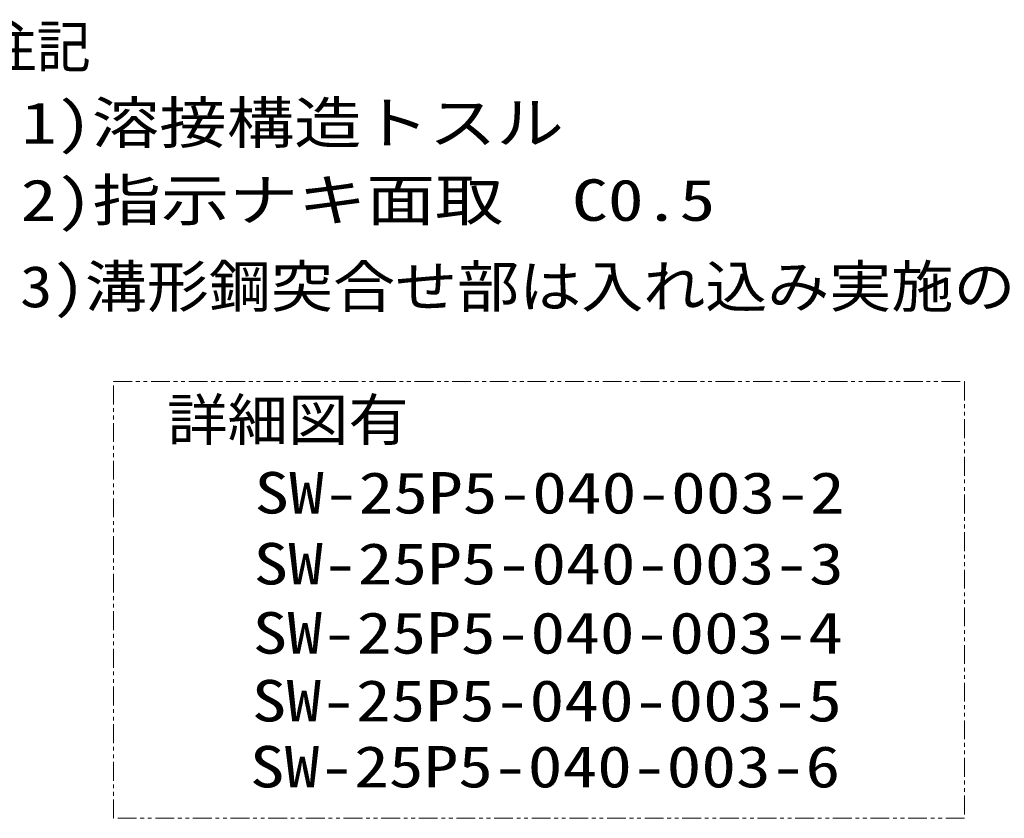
# Model space of a CAD drawing. Header units: millimetres. Extents: x -62 to 6744, y -106 to 4796.
# Tile 16 of 22: x 5173 to 6003, y 619 to 1293. Entities that reach past the tile are written whole.
import ezdxf

# ---------------------------------------------------------------- set-up
doc = ezdxf.new("R2010")
doc.units = ezdxf.units.MM
doc.linetypes.add('PHANTOM2', pattern=[31.75, 15.875, -3.175, 3.175, -3.175, 3.175, -3.175])
doc.layers.get('0').update_dxf_attribs({"color": 157, "lineweight": 0})
doc.layers.add('2', color=176, linetype='Continuous', lineweight=0)
doc.styles.add('JIS', font='txt')

# ---------------------------------------------------------------- blocks, each defined once
blk = doc.blocks.new('TITLE_BLOCK', base_point=(6640, 80))
at = {"color": 190, "linetype": 'PHANTOM2', "lineweight": 0, "true_color": 0x801eff}
for p, q in [((5251.94, 987.43), (5969.94, 987.43)), ((5251.94, 619.04), (5251.94, 987.43)), ((5969.94, 987.43), (5969.94, 619.04)), ((5969.94, 619.04), (5251.94, 619.04))]:
    blk.add_line(p, q, dxfattribs=at)
at = {"layer": '2', "color": 176, "linetype": 'Continuous', "lineweight": 0, "true_color": 0x000080, "style": 'JIS'}
blk.add_text('注記', height=35, dxfattribs=at).set_placement((5141.76, 1252.6))
for s, width, p in [('1)溶接構造トスル', 1.25, (5174.26, 1188.35)), ('2)指示ナキ面取\u3000C0.5', 1.27, (5173.78, 1123.11)), ('3)溝形鋼突合せ部は入れ込み実施の事', 1.15, (5173.15, 1050.19)), ('詳細図有', 1.12, (5297.28, 937.71)), ('SW-25P5-040-003-2', 1.23, (5370.93, 876.19)), ('SW-25P5-040-003-3', 1.23, (5370.18, 816.33)), ('SW-25P5-040-003-4', 1.23, (5369.43, 757.97)), ('SW-25P5-040-003-5', 1.23, (5368.67, 700.77)), ('SW-25P5-040-003-6', 1.23, (5367.15, 645.1))]:
    blk.add_text(s, height=35, dxfattribs=dict(at, width=width)).set_placement(p)
blk = doc.blocks.new('FORMAT')
at = {"color": 176, "linetype": 'Continuous', "lineweight": 0, "true_color": 0x000080}
blk.add_blockref('TITLE_BLOCK', (6640, 80), dxfattribs=at)

msp = doc.modelspace()

# ---------------------------------------------------------------- block references
at = {"color": 176, "linetype": 'Continuous', "lineweight": 0, "true_color": 0x000080}
msp.add_blockref('FORMAT', (0, 0), dxfattribs=at)

doc.saveas('drawing.dxf')
